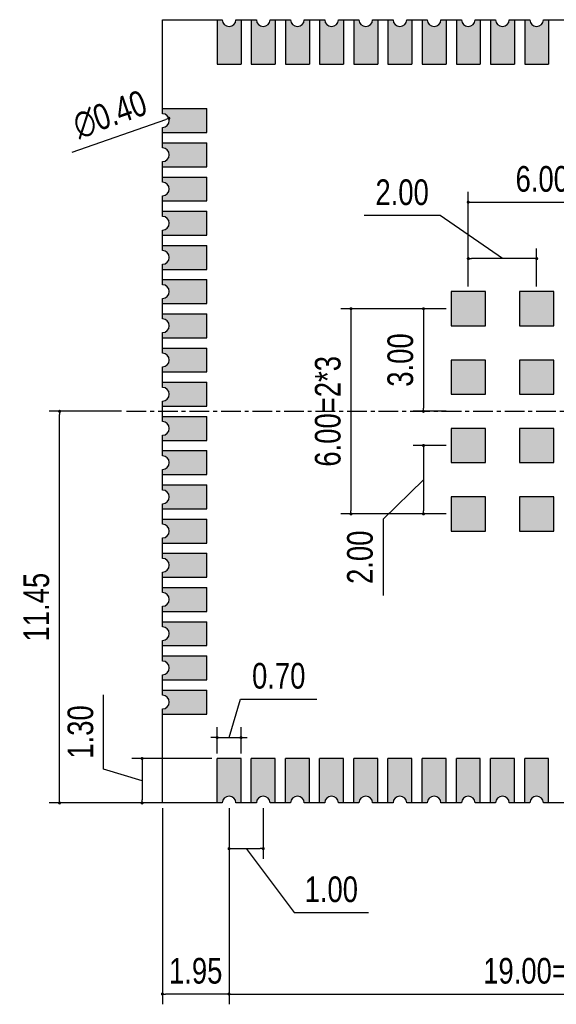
# Model space of a CAD drawing. Header units: millimetres. Extents: x 621 to 788, y 51 to 168.
# Tile 31 of 34: x 719 to 734, y 98 to 127. Entities that reach past the tile are written whole.
import ezdxf

# ---------------------------------------------------------------- set-up
doc = ezdxf.new("R2010")
doc.units = ezdxf.units.MM
doc.header["$LTSCALE"] = 30.734
doc.header["$PDMODE"] = 3
doc.header["$PDSIZE"] = 8
doc.linetypes.add('CENTER', pattern=[0.6, 0.375, -0.075, 0.075, -0.075])
doc.layers.get('0').update_dxf_attribs({"linetype": 'CONTINUOUS'})
doc.layers.get('Defpoints').update_dxf_attribs({"linetype": 'CONTINUOUS'})
for name, color, linetype in [('02___PRT_ALL_AXES', 7, 'CONTINUOUS'), ('03 标注', 3, 'CONTINUOUS'), ('05 中心线', 50, 'CENTER')]:
    doc.layers.add(name, color=color, linetype=linetype)
doc.styles.add('ST1', font='txt', dxfattribs={"width": 0.8})
doc.dimstyles.new('BOT面标注', dxfattribs={"dimscale": 0.3, "dimtxt": 2.5, "dimasz": 0.3, "dimexe": 1, "dimexo": 0.5, "dimgap": 1, "dimtad": 1, "dimzin": 1, "dimdsep": 46, "dimtxsty": 'ST1', "dimblk": 'DOT', "dimcen": 0.1, "dimclrd": 256, "dimclre": 256, "dimclrt": 256, "dimadec": 0, "dimazin": 0, "dimtp": 0.1, "dimtm": 0.1, "dimtfac": 1, "dimtmove": 1, "dimatfit": 3, "dimfxl": 0, "dimtolj": 1, "dimlwd": -1, "dimlwe": -1, "dimarcsym": 0})

# ---------------------------------------------------------------- blocks, each defined once
blk = doc.blocks.new('_Dot')
at = {"color": 0, "linetype": 'ByBlock', "lineweight": -2}
blk.add_line((-0.5, 0), (-1, 0), dxfattribs=at)
at = {"color": 0, "linetype": 'ByBlock', "const_width": 0.5}
blk.add_lwpolyline([(-0.25, 0, 1), (0.25, 0, 1)], format="xyb", close=True, dxfattribs=at)
blk = doc.blocks.new('*D9')
at = {"layer": '03 标注', "ltscale": 0.05}
for p, q in [((722.885, 103.677), (722.885, 97.941)), ((724.835, 103.677), (724.835, 97.941)), ((724.745, 98.241), (722.975, 98.241))]:
    blk.add_line(p, q, dxfattribs=at)
at = {"layer": 'Defpoints', "color": 0, "ltscale": 0.05}
for p in [(722.885, 103.827), (724.835, 103.827), (722.885, 98.241)]:
    blk.add_point(p, dxfattribs=at)
at = {"layer": '03 标注', "ltscale": 0.05, "xscale": 0.09, "yscale": 0.09, "zscale": 0.09, "rotation": 180}
blk.add_blockref('_Dot', (722.885, 98.241), dxfattribs=at)
at = {"layer": '03 标注', "ltscale": 0.05, "xscale": 0.09, "yscale": 0.09, "zscale": 0.09}
blk.add_blockref('_Dot', (724.835, 98.241), dxfattribs=at)
at = {"layer": '03 标注', "ltscale": 0.05, "insert": (723.86, 98.916), "char_height": 0.75, "attachment_point": 5, "style": 'ST1'}
blk.add_mtext('\\A1;1.95', dxfattribs=at)
blk = doc.blocks.new('*D10')
at = {"layer": '03 标注', "ltscale": 0.05}
for p, q in [((724.835, 103.677), (724.835, 97.941)), ((743.835, 103.677), (743.835, 97.941)), ((724.925, 98.241), (743.745, 98.241))]:
    blk.add_line(p, q, dxfattribs=at)
at = {"layer": 'Defpoints', "color": 0, "ltscale": 0.05}
for p in [(724.835, 103.827), (743.835, 103.827), (743.835, 98.241)]:
    blk.add_point(p, dxfattribs=at)
at = {"layer": '03 标注', "ltscale": 0.05, "xscale": 0.09, "yscale": 0.09, "zscale": 0.09, "rotation": 180}
blk.add_blockref('_Dot', (724.835, 98.241), dxfattribs=at)
at = {"layer": '03 标注', "ltscale": 0.05, "xscale": 0.09, "yscale": 0.09, "zscale": 0.09}
blk.add_blockref('_Dot', (743.835, 98.241), dxfattribs=at)
at = {"layer": '03 标注', "ltscale": 0.05, "insert": (734.335, 98.916), "char_height": 0.75, "attachment_point": 5, "style": 'ST1'}
blk.add_mtext('\\A1;19.00=1*19', dxfattribs=at)
blk = doc.blocks.new('*D11')
at = {"layer": '03 标注', "ltscale": 0.05}
for p, q in [((724.835, 103.677), (724.835, 102.192)), ((725.835, 103.677), (725.835, 102.192)), ((724.925, 102.492), (725.745, 102.492)), ((725.335, 102.492), (726.738, 100.624)), ((726.738, 100.624), (728.914, 100.624))]:
    blk.add_line(p, q, dxfattribs=at)
at = {"layer": 'Defpoints', "color": 0, "ltscale": 0.05}
for p in [(724.835, 103.827), (725.835, 103.827), (725.835, 102.492)]:
    blk.add_point(p, dxfattribs=at)
at = {"layer": '03 标注', "ltscale": 0.05, "xscale": 0.09, "yscale": 0.09, "zscale": 0.09, "rotation": 180}
blk.add_blockref('_Dot', (724.835, 102.492), dxfattribs=at)
at = {"layer": '03 标注', "ltscale": 0.05, "xscale": 0.09, "yscale": 0.09, "zscale": 0.09}
blk.add_blockref('_Dot', (725.835, 102.492), dxfattribs=at)
at = {"layer": '03 标注', "ltscale": 0.05, "insert": (727.826, 101.299), "char_height": 0.75, "attachment_point": 5, "style": 'ST1'}
blk.add_mtext('\\A1;1.00', dxfattribs=at)
blk = doc.blocks.new('*D17')
at = {"layer": '03 标注', "ltscale": 0.05}
for p, q in [((724.835, 105.74), (725.173, 106.865)), ((725.173, 106.865), (727.405, 106.865)), ((724.485, 105.277), (724.485, 106.04)), ((725.185, 105.277), (725.185, 106.04)), ((724.395, 105.74), (724.305, 105.74)), ((724.485, 105.74), (725.185, 105.74)), ((724.485, 105.74), (725.185, 105.74)), ((725.275, 105.74), (725.365, 105.74))]:
    blk.add_line(p, q, dxfattribs=at)
at = {"layer": 'Defpoints', "color": 0, "ltscale": 0.05}
for p in [(725.185, 105.74), (724.485, 105.127), (725.185, 105.127)]:
    blk.add_point(p, dxfattribs=at)
at = {"layer": '03 标注', "ltscale": 0.05, "xscale": 0.09, "yscale": 0.09, "zscale": 0.09}
blk.add_blockref('_Dot', (724.485, 105.74), dxfattribs=at)
at = {"layer": '03 标注', "ltscale": 0.05, "xscale": 0.09, "yscale": 0.09, "zscale": 0.09, "rotation": 180}
blk.add_blockref('_Dot', (725.185, 105.74), dxfattribs=at)
at = {"layer": '03 标注', "ltscale": 0.05, "insert": (726.289, 107.54), "char_height": 0.75, "attachment_point": 5, "style": 'ST1'}
blk.add_mtext('\\A1;0.70', dxfattribs=at)
blk = doc.blocks.new('*D18')
at = {"layer": '03 标注', "ltscale": 0.05}
for p, q in [((721.165, 104.814), (721.165, 106.99)), ((724.335, 105.127), (721.99, 105.127)), ((722.29, 104.477), (721.165, 104.814)), ((722.29, 105.037), (722.29, 103.917)), ((724.335, 103.827), (721.99, 103.827))]:
    blk.add_line(p, q, dxfattribs=at)
at = {"layer": 'Defpoints', "color": 0, "ltscale": 0.05}
for p in [(724.485, 105.127), (722.29, 103.827), (724.485, 103.827)]:
    blk.add_point(p, dxfattribs=at)
at = {"layer": '03 标注', "ltscale": 0.05, "xscale": 0.09, "yscale": 0.09, "zscale": 0.09}
for p, rotation in [((722.29, 105.127), 90), ((722.29, 103.827), 270)]:
    blk.add_blockref('_Dot', p, dxfattribs=dict(at, rotation=rotation))
at = {"layer": '03 标注', "ltscale": 0.05, "insert": (720.49, 105.902), "char_height": 0.75, "attachment_point": 5, "rotation": 90, "style": 'ST1'}
blk.add_mtext('\\A1;1.30', dxfattribs=at)
blk = doc.blocks.new('*D21')
at = {"layer": '03 标注', "ltscale": 0.05}
for p, q in [((731.185, 118.277), (728.102, 118.277)), ((728.402, 118.187), (728.402, 112.367)), ((731.185, 112.277), (728.102, 112.277))]:
    blk.add_line(p, q, dxfattribs=at)
at = {"layer": 'Defpoints', "color": 0, "ltscale": 0.05}
for p in [(731.335, 118.277), (728.402, 112.277), (731.335, 112.277)]:
    blk.add_point(p, dxfattribs=at)
at = {"layer": '03 标注', "ltscale": 0.05, "xscale": 0.09, "yscale": 0.09, "zscale": 0.09}
for p, rotation in [((728.402, 118.277), 90), ((728.402, 112.277), 270)]:
    blk.add_blockref('_Dot', p, dxfattribs=dict(at, rotation=rotation))
at = {"layer": '03 标注', "ltscale": 0.05, "insert": (727.727, 115.277), "char_height": 0.75, "attachment_point": 5, "rotation": 90, "style": 'ST1'}
blk.add_mtext('\\A1;6.00=2*3', dxfattribs=at)
blk = doc.blocks.new('*D22')
at = {"layer": '03 标注', "ltscale": 0.05}
for p, q in [((731.185, 118.277), (730.224, 118.277)), ((730.524, 118.187), (730.524, 115.367)), ((731.185, 115.277), (730.224, 115.277))]:
    blk.add_line(p, q, dxfattribs=at)
at = {"layer": 'Defpoints', "color": 0, "ltscale": 0.05}
for p in [(731.335, 118.277), (730.524, 115.277), (731.335, 115.277)]:
    blk.add_point(p, dxfattribs=at)
at = {"layer": '03 标注', "ltscale": 0.05, "xscale": 0.09, "yscale": 0.09, "zscale": 0.09}
for p, rotation in [((730.524, 118.277), 90), ((730.524, 115.277), 270)]:
    blk.add_blockref('_Dot', p, dxfattribs=dict(at, rotation=rotation))
at = {"layer": '03 标注', "ltscale": 0.05, "insert": (729.849, 116.777), "char_height": 0.75, "attachment_point": 5, "rotation": 90, "style": 'ST1'}
blk.add_mtext('\\A1;3.00', dxfattribs=at)
blk = doc.blocks.new('*D23')
at = {"layer": '03 标注', "ltscale": 0.05}
for p, q in [((731.185, 114.277), (730.224, 114.277)), ((730.524, 114.187), (730.524, 112.367)), ((730.524, 113.277), (729.343, 112.125)), ((731.185, 112.277), (730.224, 112.277)), ((729.343, 112.125), (729.343, 109.896))]:
    blk.add_line(p, q, dxfattribs=at)
at = {"layer": 'Defpoints', "color": 0, "ltscale": 0.05}
for p in [(731.335, 114.277), (730.524, 112.277), (731.335, 112.277)]:
    blk.add_point(p, dxfattribs=at)
at = {"layer": '03 标注', "ltscale": 0.05, "xscale": 0.09, "yscale": 0.09, "zscale": 0.09}
for p, rotation in [((730.524, 114.277), 90), ((730.524, 112.277), 270)]:
    blk.add_blockref('_Dot', p, dxfattribs=dict(at, rotation=rotation))
at = {"layer": '03 标注', "ltscale": 0.05, "insert": (728.668, 111.011), "char_height": 0.75, "attachment_point": 5, "rotation": 90, "style": 'ST1'}
blk.add_mtext('\\A1;2.00', dxfattribs=at)
blk = doc.blocks.new('*D24')
at = {"layer": '03 标注', "ltscale": 0.05}
for p, q in [((731.835, 118.927), (731.835, 121.693)), ((737.835, 118.927), (737.835, 121.693)), ((731.925, 121.393), (737.745, 121.393))]:
    blk.add_line(p, q, dxfattribs=at)
at = {"layer": 'Defpoints', "color": 0, "ltscale": 0.05}
for p in [(737.835, 121.393), (731.835, 118.777), (737.835, 118.777)]:
    blk.add_point(p, dxfattribs=at)
at = {"layer": '03 标注', "ltscale": 0.05, "xscale": 0.09, "yscale": 0.09, "zscale": 0.09, "rotation": 180}
blk.add_blockref('_Dot', (731.835, 121.393), dxfattribs=at)
at = {"layer": '03 标注', "ltscale": 0.05, "xscale": 0.09, "yscale": 0.09, "zscale": 0.09}
blk.add_blockref('_Dot', (737.835, 121.393), dxfattribs=at)
at = {"layer": '03 标注', "ltscale": 0.05, "insert": (734.835, 122.068), "char_height": 0.75, "attachment_point": 5, "style": 'ST1'}
blk.add_mtext('\\A1;6.00=2*3', dxfattribs=at)
blk = doc.blocks.new('*D25')
at = {"layer": '03 标注', "ltscale": 0.05}
for p, q in [((731.013, 121.003), (728.784, 121.003)), ((732.835, 119.742), (731.013, 121.003)), ((731.835, 118.927), (731.835, 120.042)), ((733.835, 118.927), (733.835, 120.042)), ((733.745, 119.742), (731.925, 119.742))]:
    blk.add_line(p, q, dxfattribs=at)
at = {"layer": 'Defpoints', "color": 0, "ltscale": 0.05}
for p in [(731.835, 119.742), (731.835, 118.777), (733.835, 118.777)]:
    blk.add_point(p, dxfattribs=at)
at = {"layer": '03 标注', "ltscale": 0.05, "xscale": 0.09, "yscale": 0.09, "zscale": 0.09, "rotation": 180}
blk.add_blockref('_Dot', (731.835, 119.742), dxfattribs=at)
at = {"layer": '03 标注', "ltscale": 0.05, "xscale": 0.09, "yscale": 0.09, "zscale": 0.09}
blk.add_blockref('_Dot', (733.835, 119.742), dxfattribs=at)
at = {"layer": '03 标注', "ltscale": 0.05, "insert": (729.899, 121.678), "char_height": 0.75, "attachment_point": 5, "style": 'ST1'}
blk.add_mtext('\\A1;2.00', dxfattribs=at)
blk = doc.blocks.new('*D30')
at = {"layer": '03 标注', "ltscale": 0.05}
for p, q in [((721.685, 115.277), (719.576, 115.277)), ((719.876, 103.917), (719.876, 115.187)), ((722.735, 103.827), (719.576, 103.827))]:
    blk.add_line(p, q, dxfattribs=at)
at = {"layer": 'Defpoints', "color": 0, "ltscale": 0.05}
for p in [(719.876, 115.277), (721.835, 115.277), (722.885, 103.827)]:
    blk.add_point(p, dxfattribs=at)
at = {"layer": '03 标注', "ltscale": 0.05, "xscale": 0.09, "yscale": 0.09, "zscale": 0.09}
for p, rotation in [((719.876, 115.277), 90), ((719.876, 103.827), 270)]:
    blk.add_blockref('_Dot', p, dxfattribs=dict(at, rotation=rotation))
at = {"layer": '03 标注', "ltscale": 0.05, "insert": (719.201, 109.552), "char_height": 0.75, "attachment_point": 5, "rotation": 90, "style": 'ST1'}
blk.add_mtext('\\A1;11.45', dxfattribs=at)
blk = doc.blocks.new('*D31')
at = {"layer": '03 标注', "ltscale": 0.05}
blk.add_line((720.248, 122.851), (722.989, 123.813), dxfattribs=at)
at = {"layer": 'Defpoints', "color": 0, "ltscale": 0.05}
for p in [(723.074, 123.843), (722.697, 123.711)]:
    blk.add_point(p, dxfattribs=at)
at = {"layer": '03 标注', "ltscale": 0.05, "xscale": 0.09, "yscale": 0.09, "zscale": 0.09, "rotation": 19.35375484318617}
blk.add_blockref('_Dot', (723.074, 123.843), dxfattribs=at)
at = {"layer": '03 标注', "ltscale": 0.05, "insert": (721.352, 123.954), "char_height": 0.75, "attachment_point": 5, "rotation": 19.3538, "style": 'ST1'}
blk.add_mtext('\\A1;∅0.40', dxfattribs=at)

msp = doc.modelspace()

# ---------------------------------------------------------------- hatches: boundary and pattern name
at = {"layer": '03 标注', "ltscale": 0.05}
h = msp.add_hatch(color=0, dxfattribs=at)
h.dxf.hatch_style = 1
h.paths.add_polyline_path([(725.185, 126.727), (725.035, 126.727, -1), (724.635, 126.727), (724.485, 126.727), (724.485, 125.427), (725.185, 125.427)])
h.paths.add_polyline_path([(724.485, 103.827), (724.635, 103.827, -1), (725.035, 103.827), (725.185, 103.827), (725.185, 105.127), (724.485, 105.127)])
h = msp.add_hatch(color=0, dxfattribs=at)
h.dxf.hatch_style = 1
h.paths.add_polyline_path([(726.185, 126.727), (726.035, 126.727, -1), (725.635, 126.727), (725.485, 126.727), (725.485, 125.427), (726.185, 125.427)])
h.paths.add_polyline_path([(726.185, 105.127), (725.485, 105.127), (725.485, 103.827), (725.635, 103.827, -1), (726.035, 103.827), (726.185, 103.827)])
h = msp.add_hatch(color=0, dxfattribs=at)
h.dxf.hatch_style = 1
h.paths.add_polyline_path([(727.185, 126.727), (727.035, 126.727, -1), (726.635, 126.727), (726.485, 126.727), (726.485, 125.427), (727.185, 125.427)])
h.paths.add_polyline_path([(727.185, 105.127), (726.485, 105.127), (726.485, 103.827), (726.635, 103.827, -1), (727.035, 103.827), (727.185, 103.827)])
h = msp.add_hatch(color=0, dxfattribs=at)
h.dxf.hatch_style = 1
h.paths.add_polyline_path([(728.185, 126.727), (728.035, 126.727, -1), (727.635, 126.727), (727.485, 126.727), (727.485, 125.427), (728.185, 125.427)])
h.paths.add_polyline_path([(728.185, 105.127), (727.485, 105.127), (727.485, 103.827), (727.635, 103.827, -1), (728.035, 103.827), (728.185, 103.827)])
h = msp.add_hatch(color=0, dxfattribs=at)
h.dxf.hatch_style = 1
h.paths.add_polyline_path([(729.185, 126.727), (729.035, 126.727, -1), (728.635, 126.727), (728.485, 126.727), (728.485, 125.427), (729.185, 125.427)])
h.paths.add_polyline_path([(729.185, 105.127), (728.485, 105.127), (728.485, 103.827), (728.635, 103.827, -1), (729.035, 103.827), (729.185, 103.827)])
h = msp.add_hatch(color=0, dxfattribs=at)
h.dxf.hatch_style = 1
h.paths.add_polyline_path([(730.185, 126.727), (730.035, 126.727, -1), (729.635, 126.727), (729.485, 126.727), (729.485, 125.427), (730.185, 125.427)])
h.paths.add_polyline_path([(730.185, 105.127), (729.485, 105.127), (729.485, 103.827), (729.635, 103.827, -1), (730.035, 103.827), (730.185, 103.827)])
h = msp.add_hatch(color=0, dxfattribs=at)
h.dxf.hatch_style = 1
h.paths.add_polyline_path([(731.185, 126.727), (731.035, 126.727, -1), (730.635, 126.727), (730.485, 126.727), (730.485, 125.427), (731.185, 125.427)])
h.paths.add_polyline_path([(731.185, 105.127), (730.485, 105.127), (730.485, 103.827), (730.635, 103.827, -1), (731.035, 103.827), (731.185, 103.827)])
h = msp.add_hatch(color=0, dxfattribs=at)
h.dxf.hatch_style = 1
h.paths.add_polyline_path([(732.185, 126.727), (732.035, 126.727, -1), (731.635, 126.727), (731.485, 126.727), (731.485, 125.427), (732.185, 125.427)])
h.paths.add_polyline_path([(732.185, 105.127), (731.485, 105.127), (731.485, 103.827), (731.635, 103.827, -1), (732.035, 103.827), (732.185, 103.827)])
h = msp.add_hatch(color=0, dxfattribs=at)
h.dxf.hatch_style = 1
h.paths.add_polyline_path([(733.185, 126.727), (733.035, 126.727, -1), (732.635, 126.727), (732.485, 126.727), (732.485, 125.427), (733.185, 125.427)])
h.paths.add_polyline_path([(733.185, 105.127), (732.485, 105.127), (732.485, 103.827), (732.635, 103.827, -1), (733.035, 103.827), (733.185, 103.827)])
h = msp.add_hatch(color=0, dxfattribs=at)
h.dxf.hatch_style = 1
h.paths.add_polyline_path([(734.185, 126.727), (734.035, 126.727, -1), (733.635, 126.727), (733.485, 126.727), (733.485, 125.427), (734.185, 125.427)])
h.paths.add_polyline_path([(734.185, 105.127), (733.485, 105.127), (733.485, 103.827), (733.635, 103.827, -1), (734.035, 103.827), (734.185, 103.827)])
h = msp.add_hatch(color=0, dxfattribs=at)
h.dxf.hatch_style = 1
h.paths.add_polyline_path([(724.185, 123.427), (724.185, 124.127), (722.885, 124.127), (722.885, 123.977, -1), (722.885, 123.577), (722.885, 123.427)])
h.paths.add_polyline_path([(745.485, 124.127), (745.485, 123.427), (746.785, 123.427), (746.785, 123.577, -1), (746.785, 123.977), (746.785, 124.127)])
h = msp.add_hatch(color=0, dxfattribs=at)
h.dxf.hatch_style = 1
h.paths.add_polyline_path([(724.185, 123.127), (722.885, 123.127), (722.885, 122.977, -1), (722.885, 122.577), (722.885, 122.427), (724.185, 122.427)])
h.paths.add_polyline_path([(746.785, 122.977), (746.785, 123.127), (745.485, 123.127), (745.485, 122.427), (746.785, 122.427), (746.785, 122.577, -1)])
h = msp.add_hatch(color=0, dxfattribs=at)
h.dxf.hatch_style = 1
h.paths.add_polyline_path([(724.185, 122.127), (722.885, 122.127), (722.885, 121.977, -1), (722.885, 121.577), (722.885, 121.427), (724.185, 121.427)])
h.paths.add_polyline_path([(746.785, 121.977), (746.785, 122.127), (745.485, 122.127), (745.485, 121.427), (746.785, 121.427), (746.785, 121.577, -1)])
h = msp.add_hatch(color=0, dxfattribs=at)
h.dxf.hatch_style = 1
h.paths.add_polyline_path([(724.185, 121.127), (722.885, 121.127), (722.885, 120.977, -1), (722.885, 120.577), (722.885, 120.427), (724.185, 120.427)])
h.paths.add_polyline_path([(746.785, 120.977), (746.785, 121.127), (745.485, 121.127), (745.485, 120.427), (746.785, 120.427), (746.785, 120.577, -1)])
h = msp.add_hatch(color=0, dxfattribs=at)
h.dxf.hatch_style = 1
h.paths.add_polyline_path([(724.185, 120.127), (722.885, 120.127), (722.885, 119.977, -1), (722.885, 119.577), (722.885, 119.427), (724.185, 119.427)])
h.paths.add_polyline_path([(746.785, 119.977), (746.785, 120.127), (745.485, 120.127), (745.485, 119.427), (746.785, 119.427), (746.785, 119.577, -1)])
h = msp.add_hatch(color=0, dxfattribs=at)
h.dxf.hatch_style = 1
h.paths.add_polyline_path([(724.185, 119.127), (722.885, 119.127), (722.885, 118.977, -1), (722.885, 118.577), (722.885, 118.427), (724.185, 118.427)])
h.paths.add_polyline_path([(746.785, 118.977), (746.785, 119.127), (745.485, 119.127), (745.485, 118.427), (746.785, 118.427), (746.785, 118.577, -1)])
h = msp.add_hatch(color=0, dxfattribs=at)
h.dxf.hatch_style = 1
h.paths.add_polyline_path([(731.335, 118.777), (731.335, 117.777), (732.335, 117.777), (732.335, 118.777)])
h = msp.add_hatch(color=0, dxfattribs=at)
h.dxf.hatch_style = 1
h.paths.add_polyline_path([(734.335, 118.777), (733.335, 118.777), (733.335, 117.777), (734.335, 117.777)])
h = msp.add_hatch(color=0, dxfattribs=at)
h.dxf.hatch_style = 1
h.paths.add_polyline_path([(724.185, 118.127), (722.885, 118.127), (722.885, 117.977, -1), (722.885, 117.577), (722.885, 117.427), (724.185, 117.427)])
h.paths.add_polyline_path([(746.785, 117.977), (746.785, 118.127), (745.485, 118.127), (745.485, 117.427), (746.785, 117.427), (746.785, 117.577, -1)])
h = msp.add_hatch(color=0, dxfattribs=at)
h.dxf.hatch_style = 1
h.paths.add_polyline_path([(724.185, 117.127), (722.885, 117.127), (722.885, 116.977, -1), (722.885, 116.577), (722.885, 116.427), (724.185, 116.427)])
h.paths.add_polyline_path([(746.785, 116.977), (746.785, 117.127), (745.485, 117.127), (745.485, 116.427), (746.785, 116.427), (746.785, 116.577, -1)])
h = msp.add_hatch(color=0, dxfattribs=at)
h.dxf.hatch_style = 1
h.paths.add_polyline_path([(732.335, 116.777), (731.335, 116.777), (731.335, 115.777), (732.335, 115.777)])
h = msp.add_hatch(color=0, dxfattribs=at)
h.dxf.hatch_style = 1
h.paths.add_polyline_path([(734.335, 116.777), (733.335, 116.777), (733.335, 115.777), (734.335, 115.777)])
h = msp.add_hatch(color=0, dxfattribs=at)
h.dxf.hatch_style = 1
h.paths.add_polyline_path([(724.185, 116.127), (722.885, 116.127), (722.885, 115.977, -1), (722.885, 115.577), (722.885, 115.427), (724.185, 115.427)])
h.paths.add_polyline_path([(746.785, 115.977), (746.785, 116.127), (745.485, 116.127), (745.485, 115.427), (746.785, 115.427), (746.785, 115.577, -1)])
h = msp.add_hatch(color=0, dxfattribs=at)
h.dxf.hatch_style = 1
h.paths.add_polyline_path([(724.185, 115.127), (722.885, 115.127), (722.885, 114.977, -1), (722.885, 114.577), (722.885, 114.427), (724.185, 114.427)])
h.paths.add_polyline_path([(746.785, 114.977), (746.785, 115.127), (745.485, 115.127), (745.485, 114.427), (746.785, 114.427), (746.785, 114.577, -1)])
h = msp.add_hatch(color=0, dxfattribs=at)
h.dxf.hatch_style = 1
h.paths.add_polyline_path([(732.335, 114.777), (731.335, 114.777), (731.335, 113.777), (732.335, 113.777)])
h = msp.add_hatch(color=0, dxfattribs=at)
h.dxf.hatch_style = 1
h.paths.add_polyline_path([(734.335, 114.777), (733.335, 114.777), (733.335, 113.777), (734.335, 113.777)])
h = msp.add_hatch(color=0, dxfattribs=at)
h.dxf.hatch_style = 1
h.paths.add_polyline_path([(724.185, 114.127), (722.885, 114.127), (722.885, 113.977, -1), (722.885, 113.577), (722.885, 113.427), (724.185, 113.427)])
h.paths.add_polyline_path([(746.785, 113.977), (746.785, 114.127), (745.485, 114.127), (745.485, 113.427), (746.785, 113.427), (746.785, 113.577, -1)])
h = msp.add_hatch(color=0, dxfattribs=at)
h.dxf.hatch_style = 1
h.paths.add_polyline_path([(724.185, 113.127), (722.885, 113.127), (722.885, 112.977, -1), (722.885, 112.577), (722.885, 112.427), (724.185, 112.427)])
h.paths.add_polyline_path([(746.785, 112.977), (746.785, 113.127), (745.485, 113.127), (745.485, 112.427), (746.785, 112.427), (746.785, 112.577, -1)])
h = msp.add_hatch(color=0, dxfattribs=at)
h.dxf.hatch_style = 1
h.paths.add_polyline_path([(732.335, 112.777), (731.335, 112.777), (731.335, 111.777), (732.335, 111.777)])
h = msp.add_hatch(color=0, dxfattribs=at)
h.dxf.hatch_style = 1
h.paths.add_polyline_path([(734.335, 112.777), (733.335, 112.777), (733.335, 111.777), (734.335, 111.777)])
h = msp.add_hatch(color=0, dxfattribs=at)
h.dxf.hatch_style = 1
h.paths.add_polyline_path([(724.185, 112.127), (722.885, 112.127), (722.885, 111.977, -1), (722.885, 111.577), (722.885, 111.427), (724.185, 111.427)])
h.paths.add_polyline_path([(746.785, 111.977), (746.785, 112.127), (745.485, 112.127), (745.485, 111.427), (746.785, 111.427), (746.785, 111.577, -1)])
h = msp.add_hatch(color=0, dxfattribs=at)
h.dxf.hatch_style = 1
h.paths.add_polyline_path([(724.185, 111.127), (722.885, 111.127), (722.885, 110.977, -1), (722.885, 110.577), (722.885, 110.427), (724.185, 110.427)])
h.paths.add_polyline_path([(746.785, 110.977), (746.785, 111.127), (745.485, 111.127), (745.485, 110.427), (746.785, 110.427), (746.785, 110.577, -1)])
h = msp.add_hatch(color=0, dxfattribs=at)
h.dxf.hatch_style = 1
h.paths.add_polyline_path([(724.185, 110.127), (722.885, 110.127), (722.885, 109.977, -1), (722.885, 109.577), (722.885, 109.427), (724.185, 109.427)])
h.paths.add_polyline_path([(746.785, 109.977), (746.785, 110.127), (745.485, 110.127), (745.485, 109.427), (746.785, 109.427), (746.785, 109.577, -1)])
h = msp.add_hatch(color=0, dxfattribs=at)
h.dxf.hatch_style = 1
h.paths.add_polyline_path([(724.185, 109.127), (722.885, 109.127), (722.885, 108.977, -1), (722.885, 108.577), (722.885, 108.427), (724.185, 108.427)])
h.paths.add_polyline_path([(746.785, 108.977), (746.785, 109.127), (745.485, 109.127), (745.485, 108.427), (746.785, 108.427), (746.785, 108.577, -1)])
h = msp.add_hatch(color=0, dxfattribs=at)
h.dxf.hatch_style = 1
h.paths.add_polyline_path([(724.185, 108.127), (722.885, 108.127), (722.885, 107.977, -1), (722.885, 107.577), (722.885, 107.427), (724.185, 107.427)])
h.paths.add_polyline_path([(746.785, 107.977), (746.785, 108.127), (745.485, 108.127), (745.485, 107.427), (746.785, 107.427), (746.785, 107.577, -1)])
h = msp.add_hatch(color=0, dxfattribs=at)
h.dxf.hatch_style = 1
h.paths.add_polyline_path([(724.185, 107.127), (722.885, 107.127), (722.885, 106.977, -1), (722.885, 106.577), (722.885, 106.427), (724.185, 106.427)])
h.paths.add_polyline_path([(746.785, 106.977), (746.785, 107.127), (745.485, 107.127), (745.485, 106.427), (746.785, 106.427), (746.785, 106.577, -1)])

# ---------------------------------------------------------------- linework, layer by layer
at = {"layer": '02___PRT_ALL_AXES', "color": 7, "linetype": 'Continuous'}
for p, q in [((722.885, 123.977), (722.885, 126.727)), ((722.885, 126.727), (724.635, 126.727)), ((724.485, 126.727), (724.485, 125.427)), ((725.035, 126.727), (725.635, 126.727)), ((725.185, 126.727), (725.185, 125.427)), ((725.485, 126.727), (725.485, 125.427)), ((726.035, 126.727), (726.635, 126.727)), ((726.185, 126.727), (726.185, 125.427)), ((726.485, 126.727), (726.485, 125.427)), ((727.035, 126.727), (727.635, 126.727)), ((727.185, 126.727), (727.185, 125.427)), ((727.485, 126.727), (727.485, 125.427)), ((728.035, 126.727), (728.635, 126.727)), ((728.185, 126.727), (728.185, 125.427)), ((728.485, 126.727), (728.485, 125.427)), ((729.035, 126.727), (729.635, 126.727)), ((729.185, 126.727), (729.185, 125.427)), ((729.485, 126.727), (729.485, 125.427)), ((730.035, 126.727), (730.635, 126.727)), ((730.185, 126.727), (730.185, 125.427)), ((730.485, 126.727), (730.485, 125.427)), ((731.035, 126.727), (731.635, 126.727)), ((731.185, 126.727), (731.185, 125.427)), ((731.485, 126.727), (731.485, 125.427)), ((732.035, 126.727), (732.635, 126.727)), ((732.185, 126.727), (732.185, 125.427)), ((732.485, 126.727), (732.485, 125.427)), ((733.035, 126.727), (733.635, 126.727)), ((733.185, 126.727), (733.185, 125.427)), ((733.485, 126.727), (733.485, 125.427)), ((734.035, 126.727), (734.635, 126.727)), ((734.185, 126.727), (734.185, 125.427)), ((724.485, 125.427), (725.185, 125.427)), ((725.485, 125.427), (726.185, 125.427)), ((726.485, 125.427), (727.185, 125.427)), ((727.485, 125.427), (728.185, 125.427)), ((728.485, 125.427), (729.185, 125.427)), ((729.485, 125.427), (730.185, 125.427)), ((730.485, 125.427), (731.185, 125.427)), ((731.485, 125.427), (732.185, 125.427)), ((732.485, 125.427), (733.185, 125.427)), ((733.485, 125.427), (734.185, 125.427)), ((722.885, 124.127), (724.185, 124.127)), ((724.185, 123.427), (724.185, 124.127)), ((722.885, 122.977), (722.885, 123.577)), ((722.885, 123.427), (724.185, 123.427)), ((722.885, 123.127), (724.185, 123.127)), ((724.185, 122.427), (724.185, 123.127)), ((722.885, 121.977), (722.885, 122.577)), ((722.885, 122.427), (724.185, 122.427)), ((722.885, 122.127), (724.185, 122.127)), ((724.185, 121.427), (724.185, 122.127)), ((722.885, 120.977), (722.885, 121.577)), ((722.885, 121.427), (724.185, 121.427)), ((722.885, 121.127), (724.185, 121.127)), ((724.185, 120.427), (724.185, 121.127)), ((722.885, 119.977), (722.885, 120.577)), ((722.885, 120.427), (724.185, 120.427)), ((722.885, 120.127), (724.185, 120.127)), ((724.185, 119.427), (724.185, 120.127)), ((722.885, 118.977), (722.885, 119.577)), ((722.885, 119.427), (724.185, 119.427)), ((722.885, 119.127), (724.185, 119.127)), ((724.185, 118.427), (724.185, 119.127)), ((731.335, 118.777), (731.335, 117.777)), ((732.335, 118.777), (731.335, 118.777)), ((732.335, 117.777), (732.335, 118.777)), ((733.335, 118.777), (733.335, 117.777)), ((734.335, 118.777), (733.335, 118.777)), ((734.335, 117.777), (734.335, 118.777)), ((722.885, 117.977), (722.885, 118.577)), ((722.885, 118.427), (724.185, 118.427)), ((722.885, 118.127), (724.185, 118.127)), ((724.185, 117.427), (724.185, 118.127)), ((731.335, 117.777), (732.335, 117.777)), ((733.335, 117.777), (734.335, 117.777)), ((722.885, 116.977), (722.885, 117.577)), ((722.885, 117.427), (724.185, 117.427)), ((722.885, 117.127), (724.185, 117.127)), ((724.185, 116.427), (724.185, 117.127)), ((731.335, 116.777), (731.335, 115.777)), ((732.335, 116.777), (731.335, 116.777)), ((732.335, 115.777), (732.335, 116.777)), ((733.335, 116.777), (733.335, 115.777)), ((734.335, 116.777), (733.335, 116.777)), ((734.335, 115.777), (734.335, 116.777)), ((722.885, 115.977), (722.885, 116.577)), ((722.885, 116.427), (724.185, 116.427)), ((722.885, 116.127), (724.185, 116.127)), ((724.185, 115.427), (724.185, 116.127)), ((731.335, 115.777), (732.335, 115.777)), ((733.335, 115.777), (734.335, 115.777)), ((722.885, 114.977), (722.885, 115.577)), ((722.885, 115.427), (724.185, 115.427)), ((722.885, 115.127), (724.185, 115.127)), ((724.185, 114.427), (724.185, 115.127)), ((722.885, 113.977), (722.885, 114.577)), ((731.335, 114.777), (731.335, 113.777)), ((732.335, 114.777), (731.335, 114.777)), ((732.335, 113.777), (732.335, 114.777)), ((733.335, 114.777), (733.335, 113.777)), ((734.335, 114.777), (733.335, 114.777)), ((734.335, 113.777), (734.335, 114.777)), ((722.885, 114.427), (724.185, 114.427)), ((722.885, 114.127), (724.185, 114.127)), ((724.185, 113.427), (724.185, 114.127)), ((731.335, 113.777), (732.335, 113.777)), ((733.335, 113.777), (734.335, 113.777)), ((722.885, 112.977), (722.885, 113.577)), ((722.885, 113.427), (724.185, 113.427)), ((722.885, 113.127), (724.185, 113.127)), ((724.185, 112.427), (724.185, 113.127)), ((722.885, 111.977), (722.885, 112.577)), ((731.335, 112.777), (731.335, 111.777)), ((732.335, 112.777), (731.335, 112.777)), ((732.335, 111.777), (732.335, 112.777)), ((733.335, 112.777), (733.335, 111.777)), ((734.335, 112.777), (733.335, 112.777)), ((734.335, 111.777), (734.335, 112.777)), ((722.885, 112.427), (724.185, 112.427)), ((722.885, 112.127), (724.185, 112.127)), ((724.185, 111.427), (724.185, 112.127)), ((731.335, 111.777), (732.335, 111.777)), ((733.335, 111.777), (734.335, 111.777)), ((722.885, 110.977), (722.885, 111.577)), ((722.885, 111.427), (724.185, 111.427)), ((722.885, 111.127), (724.185, 111.127)), ((724.185, 110.427), (724.185, 111.127)), ((722.885, 109.977), (722.885, 110.577)), ((722.885, 110.427), (724.185, 110.427)), ((722.885, 110.127), (724.185, 110.127)), ((724.185, 109.427), (724.185, 110.127)), ((722.885, 108.977), (722.885, 109.577)), ((722.885, 109.427), (724.185, 109.427)), ((722.885, 109.127), (724.185, 109.127)), ((724.185, 108.427), (724.185, 109.127)), ((722.885, 107.977), (722.885, 108.577)), ((722.885, 108.427), (724.185, 108.427)), ((722.885, 108.127), (724.185, 108.127)), ((724.185, 107.427), (724.185, 108.127)), ((722.885, 106.977), (722.885, 107.577)), ((722.885, 107.427), (724.185, 107.427)), ((722.885, 107.127), (724.185, 107.127)), ((724.185, 106.427), (724.185, 107.127)), ((722.885, 103.827), (722.885, 106.577)), ((722.885, 106.427), (724.185, 106.427)), ((724.485, 103.827), (724.485, 105.127)), ((725.185, 105.127), (724.485, 105.127)), ((725.185, 103.827), (725.185, 105.127)), ((726.185, 105.127), (725.485, 105.127)), ((725.485, 103.827), (725.485, 105.127)), ((726.185, 103.827), (726.185, 105.127)), ((727.185, 105.127), (726.485, 105.127)), ((726.485, 103.827), (726.485, 105.127)), ((727.185, 103.827), (727.185, 105.127)), ((728.185, 105.127), (727.485, 105.127)), ((727.485, 103.827), (727.485, 105.127)), ((728.185, 103.827), (728.185, 105.127)), ((729.185, 105.127), (728.485, 105.127)), ((728.485, 103.827), (728.485, 105.127)), ((729.185, 103.827), (729.185, 105.127)), ((730.185, 105.127), (729.485, 105.127)), ((729.485, 103.827), (729.485, 105.127)), ((730.185, 103.827), (730.185, 105.127)), ((731.185, 105.127), (730.485, 105.127)), ((730.485, 103.827), (730.485, 105.127)), ((731.185, 103.827), (731.185, 105.127)), ((732.185, 105.127), (731.485, 105.127)), ((731.485, 103.827), (731.485, 105.127)), ((732.185, 103.827), (732.185, 105.127)), ((733.185, 105.127), (732.485, 105.127)), ((732.485, 103.827), (732.485, 105.127)), ((733.185, 103.827), (733.185, 105.127)), ((734.185, 105.127), (733.485, 105.127)), ((733.485, 103.827), (733.485, 105.127)), ((734.185, 103.827), (734.185, 105.127)), ((724.635, 103.827), (722.885, 103.827)), ((725.635, 103.827), (725.035, 103.827)), ((726.635, 103.827), (726.035, 103.827)), ((727.635, 103.827), (727.035, 103.827)), ((728.635, 103.827), (728.035, 103.827)), ((729.635, 103.827), (729.035, 103.827)), ((730.635, 103.827), (730.035, 103.827)), ((731.635, 103.827), (731.035, 103.827)), ((732.635, 103.827), (732.035, 103.827)), ((733.635, 103.827), (733.035, 103.827)), ((734.635, 103.827), (734.035, 103.827))]:
    msp.add_line(p, q, dxfattribs=at)
for centre, start, end in [((724.835, 126.727), 180, 0), ((725.835, 126.727), 180, 0), ((726.835, 126.727), 180, 0), ((727.835, 126.727), 180, 0), ((728.835, 126.727), 180, 0), ((729.835, 126.727), 180, 0), ((730.835, 126.727), 180, 0), ((731.835, 126.727), 180, 0), ((732.835, 126.727), 180, 0), ((733.835, 126.727), 180, 0), ((722.885, 123.777), 270, 90), ((722.885, 122.777), 270, 90), ((722.885, 121.777), 270, 90), ((722.885, 120.777), 270, 90), ((722.885, 119.777), 270, 90), ((722.885, 118.777), 270, 90), ((722.885, 117.777), 270, 90), ((722.885, 116.777), 270, 90), ((722.885, 115.777), 270, 90), ((722.885, 114.777), 270, 90), ((722.885, 113.777), 270, 90), ((722.885, 112.777), 270, 90), ((722.885, 111.777), 270, 90), ((722.885, 110.777), 270, 90), ((722.885, 109.777), 270, 90), ((722.885, 108.777), 270, 90), ((722.885, 107.777), 270, 90), ((722.885, 106.777), 270, 90), ((724.835, 103.827), 0, 180), ((725.835, 103.827), 0, 180), ((726.835, 103.827), 0, 180), ((727.835, 103.827), 0, 180), ((728.835, 103.827), 0, 180), ((729.835, 103.827), 0, 180), ((730.835, 103.827), 0, 180), ((731.835, 103.827), 0, 180), ((732.835, 103.827), 0, 180), ((733.835, 103.827), 0, 180)]:
    msp.add_arc(centre, 0.2, start, end, dxfattribs=at)
at = {"layer": '05 中心线', "ltscale": 0.05}
msp.add_line((721.835, 115.277), (747.835, 115.277), dxfattribs=at)

# ---------------------------------------------------------------- dimensions: what is measured, and where the dimension line sits
at = {"layer": '03 标注', "ltscale": 0.05}
dim = msp.add_diameter_dim_2p(p1=(722.697, 123.711), p2=(723.074, 123.843), dimstyle='BOT面标注', dxfattribs=at)
dim.commit()
dim.dimension.update_dxf_attribs({"geometry": '*D31', "text_midpoint": (721.576, 123.317), "dimtype": 163})
for base, p1, p2, text, picture, middle in [((737.835, 121.393), (731.835, 118.777), (737.835, 118.777), '<>=2*3', '*D24', (734.835, 122.068)), ((743.835, 98.241), (724.835, 103.827), (743.835, 103.827), '<>=1*19', '*D10', (734.335, 98.916))]:
    dim = msp.add_linear_dim(base=base, p1=p1, p2=p2, text=text, dimstyle='BOT面标注', dxfattribs=at)
    dim.commit()
    dim.dimension.update_dxf_attribs({"geometry": picture, "text_midpoint": middle})
for base, p1, p2, picture, middle in [((731.835, 119.742), (733.835, 118.777), (731.835, 118.777), '*D25', (730.713, 121.003)), ((722.885, 98.241), (724.835, 103.827), (722.885, 103.827), '*D9', (723.86, 98.241)), ((725.835, 102.492), (724.835, 103.827), (725.835, 103.827), '*D11', (727.038, 100.624))]:
    dim = msp.add_linear_dim(base=base, p1=p1, p2=p2, dimstyle='BOT面标注', dxfattribs=at)
    dim.commit()
    dim.dimension.update_dxf_attribs({"geometry": picture, "text_midpoint": middle, "dimtype": 160})
dim = msp.add_linear_dim(base=(728.402, 112.277), p1=(731.335, 118.277), p2=(731.335, 112.277), angle=90, text='<>=2*3', dimstyle='BOT面标注', dxfattribs=at)
dim.commit()
dim.dimension.update_dxf_attribs({"geometry": '*D21', "text_midpoint": (727.727, 115.277)})
for base, p1, p2, picture, middle in [((730.524, 115.277), (731.335, 118.277), (731.335, 115.277), '*D22', (729.849, 116.777)), ((719.876, 115.277), (722.885, 103.827), (721.835, 115.277), '*D30', (719.201, 109.552)), ((722.29, 103.827), (724.485, 105.127), (724.485, 103.827), '*D18', (720.49, 105.114))]:
    dim = msp.add_linear_dim(base=base, p1=p1, p2=p2, angle=90, dimstyle='BOT面标注', dxfattribs=at)
    dim.commit()
    dim.dimension.update_dxf_attribs({"geometry": picture, "text_midpoint": middle})
dim = msp.add_linear_dim(base=(730.524, 112.277), p1=(731.335, 114.277), p2=(731.335, 112.277), angle=90, dimstyle='BOT面标注', dxfattribs=at)
dim.commit()
dim.dimension.update_dxf_attribs({"geometry": '*D23', "text_midpoint": (729.343, 111.825), "dimtype": 160})
dim = msp.add_linear_dim(base=(725.185, 105.74), p1=(724.485, 105.127), p2=(725.185, 105.127), dimstyle='BOT面标注', dxfattribs=at)
dim.commit()
dim.dimension.update_dxf_attribs({"geometry": '*D17', "text_midpoint": (725.473, 107.54)})

doc.saveas('drawing.dxf')
